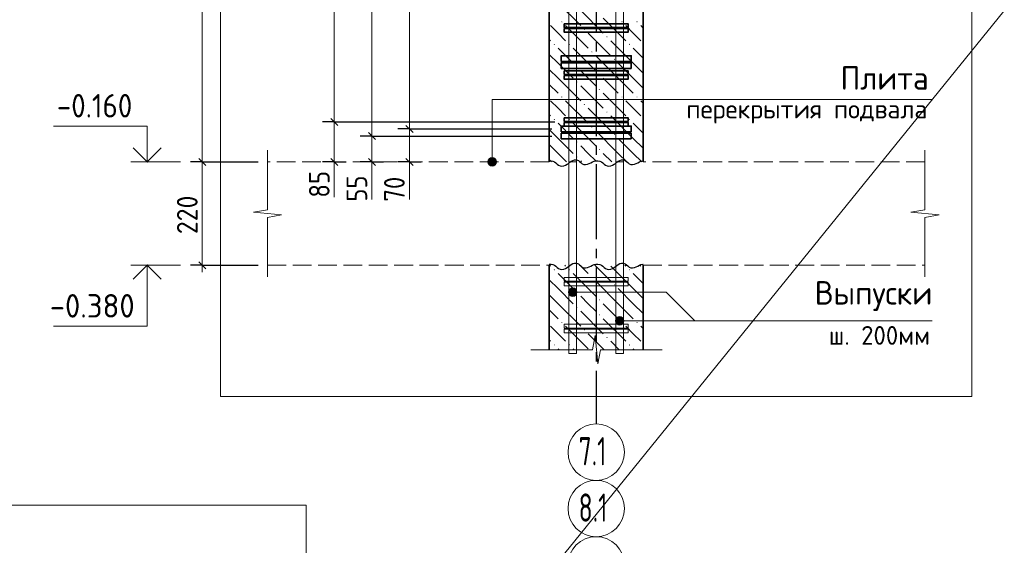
# Model space of a CAD drawing. Header units: millimetres. Extents: x 0 to 59400, y 0 to 42000.
# Tile 18 of 29: x 35460 to 45942, y 14313 to 19909. Entities that reach past the tile are written whole.
import ezdxf

# ---------------------------------------------------------------- set-up
doc = ezdxf.new("R2010")
doc.units = ezdxf.units.MM
doc.linetypes.add('______2', pattern=[270, 200, -70])
doc.linetypes.add('______5', pattern=[1100, 800, -100, 100, -100])
for name, color, linetype, lineweight in [('S1 Продольная арматура', 52, 'Continuous', 25), ('Standard', 7, 'Continuous', 25), ('ЖБ Перекрытие верхний уровень', 7, 'Continuous', 18), ('Позиционная метка диаметр_ шаг', 7, 'Continuous', 13), ('Позиционная метка линия выноска', 7, 'Continuous', 13), ('Примечания', 7, 'Continuous', 13), ('Размерная выноска', 7, 'Continuous', 13), ('Размерная линия_ общее', 7, 'Continuous', 13), ('Стена фоновая арматура У1', 52, 'Continuous', 25), ('Хомут', 52, 'Continuous', 25)]:
    doc.layers.add(name, color=color, linetype=linetype, lineweight=lineweight)
doc.layers.add('ЖБ Пилон', color=7, linetype='______2', lineweight=13, true_color=0xa0a0a0)
doc.layers.add('Оси', color=7, linetype='______5', lineweight=13, true_color=0x656565)
doc.styles.add('ISOCPEUR', font='txt')

msp = doc.modelspace()

# ---------------------------------------------------------------- hatches: boundary and pattern name
at = {"layer": 'ЖБ Пилон', "linetype": 'Continuous', "lineweight": 18, "transparency": 33554687}
for points in [[(41225, 19886), (41232, 19893), (41238, 19886), (41232, 19880)], [(41465, 19806), (41472, 19813), (41478, 19806), (41472, 19800)], [(41865, 19886), (41872, 19893), (41878, 19886), (41872, 19880)], [(42025, 19886), (42032, 19893), (42038, 19886), (42032, 19880)], [(41705, 19726), (41712, 19733), (41718, 19726), (41712, 19720)], [(41145, 19646), (41152, 19653), (41158, 19646), (41152, 19640)], [(41305, 19646), (41312, 19653), (41318, 19646), (41312, 19640)], [(41945, 19646), (41952, 19653), (41958, 19646), (41952, 19640)], [(41545, 19566), (41552, 19573), (41558, 19566), (41552, 19560)], [(41385, 19406), (41392, 19413), (41398, 19406), (41392, 19400)], [(41785, 19486), (41792, 19493), (41798, 19486), (41792, 19480)], [(41625, 19326), (41632, 19333), (41638, 19326), (41632, 19320)], [(41385, 19246), (41392, 19253), (41398, 19246), (41392, 19240)], [(41225, 19086), (41232, 19093), (41238, 19086), (41232, 19080)], [(41625, 19166), (41632, 19173), (41638, 19166), (41632, 19160)], [(41865, 19086), (41872, 19093), (41878, 19086), (41872, 19080)], [(42025, 19086), (42032, 19093), (42038, 19086), (42032, 19080)], [(41465, 19006), (41472, 19013), (41478, 19006), (41472, 19000)], [(41705, 18926), (41712, 18933), (41718, 18926), (41712, 18920)], [(41145, 18846), (41152, 18853), (41158, 18846), (41152, 18840)], [(41305, 18846), (41312, 18853), (41318, 18846), (41312, 18840)], [(41545, 18766), (41552, 18773), (41558, 18766), (41552, 18760)], [(41945, 18846), (41952, 18853), (41958, 18846), (41952, 18840)], [(41785, 18686), (41792, 18693), (41798, 18686), (41792, 18680)], [(41385, 18606), (41392, 18613), (41398, 18606), (41392, 18600)], [(41385, 18446), (41392, 18453), (41398, 18446), (41392, 18440)], [(41625, 18526), (41632, 18533), (41638, 18526), (41632, 18520)], [(41145, 17246), (41152, 17253), (41158, 17246), (41152, 17240)], [(41305, 17246), (41312, 17253), (41318, 17246), (41312, 17240)], [(41945, 17246), (41952, 17253), (41958, 17246), (41952, 17240)], [(41545, 17166), (41552, 17173), (41558, 17166), (41552, 17160)], [(41785, 17086), (41792, 17093), (41798, 17086), (41792, 17080)], [(41385, 17006), (41392, 17013), (41398, 17006), (41392, 17000)], [(41625, 16926), (41632, 16933), (41638, 16926), (41632, 16920)], [(41385, 16846), (41392, 16853), (41398, 16846), (41392, 16840)], [(41625, 16766), (41632, 16773), (41638, 16766), (41632, 16760)], [(41225, 16686), (41232, 16693), (41238, 16686), (41232, 16680)], [(41865, 16686), (41872, 16693), (41878, 16686), (41872, 16680)], [(42025, 16686), (42032, 16693), (42038, 16686), (42032, 16680)], [(41465, 16606), (41472, 16613), (41478, 16606), (41472, 16600)], [(41705, 16526), (41712, 16533), (41718, 16526), (41712, 16520)], [(41145, 16446), (41152, 16453), (41158, 16446), (41152, 16440)], [(41305, 16446), (41312, 16453), (41318, 16446), (41312, 16440)], [(41945, 16446), (41952, 16453), (41958, 16446), (41952, 16440)]]:
    msp.add_hatch(color=7, dxfattribs=at).paths.add_polyline_path(points, flags=16)
at = {"layer": 'Позиционная метка линия выноска', "linetype": 'Continuous', "lineweight": 13, "transparency": 33554687}
for points in [[(40444, 18396), (40534, 18396), (40527, 18418)], [(40444, 18396), (40527, 18418), (40450, 18418)], [(40450, 18373), (40534, 18396), (40444, 18396)], [(40450, 18418), (40527, 18418), (40511, 18435)], [(40450, 18418), (40511, 18435), (40466, 18435)], [(40450, 18373), (40527, 18373), (40534, 18396)], [(40466, 18357), (40527, 18373), (40450, 18373)], [(40466, 18435), (40511, 18435), (40489, 18441)], [(40466, 18357), (40511, 18357), (40527, 18373)], [(40511, 18357), (40466, 18357), (40489, 18351)], [(41309, 16985), (41309, 17030), (41302, 17008)], [(41309, 17030), (41325, 16969), (41325, 17047)], [(41309, 17030), (41309, 16985), (41325, 16969)], [(41325, 17047), (41347, 16963), (41347, 17053)], [(41325, 17047), (41325, 16969), (41347, 16963)], [(41347, 17053), (41347, 16963), (41370, 16969)], [(41347, 17053), (41370, 16969), (41370, 17047)], [(41370, 17047), (41370, 16969), (41386, 16985)], [(41370, 17047), (41386, 16985), (41386, 17030)], [(41386, 17030), (41386, 16985), (41392, 17008)], [(41809, 16680), (41809, 16725), (41802, 16703)], [(41809, 16725), (41825, 16664), (41825, 16741)], [(41809, 16725), (41809, 16680), (41825, 16664)], [(41825, 16741), (41847, 16658), (41847, 16748)], [(41825, 16741), (41825, 16664), (41847, 16658)], [(41847, 16748), (41847, 16658), (41870, 16664)], [(41847, 16748), (41870, 16664), (41870, 16741)], [(41870, 16741), (41870, 16664), (41886, 16680)], [(41870, 16741), (41886, 16680), (41886, 16725)], [(41886, 16725), (41886, 16680), (41892, 16703)]]:
    msp.add_hatch(color=7, dxfattribs=at).paths.add_polyline_path(points)

# ---------------------------------------------------------------- linework, layer by layer
at = {"layer": 'S1 Продольная арматура', "color": 7, "linetype": 'Continuous', "lineweight": 18, "transparency": 33554687}
for points in [[(41807, 18396), (41807, 36921), (38307, 36921), (38307, 37001), (41887, 37001), (41887, 18396), (41807, 18396)], [(41807, 18396), (41807, 36921), (38307, 36921), (38307, 37001), (41887, 37001), (41887, 18396), (41807, 18396)], [(41807, 18396), (41807, 36921), (38307, 36921), (38307, 37001), (41887, 37001), (41887, 18396), (41807, 18396)], [(41807, 18396), (41807, 36921), (38307, 36921), (38307, 37001), (41887, 37001), (41887, 18396), (41807, 18396)], [(41307, 18396), (41307, 37001), (44887, 37001), (44887, 36921), (41387, 36921), (41387, 18396), (41307, 18396)], [(41307, 18396), (41307, 37001), (44887, 37001), (44887, 36921), (41387, 36921), (41387, 18396), (41307, 18396)], [(41307, 18396), (41307, 37001), (44887, 37001), (44887, 36921), (41387, 36921), (41387, 18396), (41307, 18396)], [(41307, 18396), (41307, 37001), (44887, 37001), (44887, 36921), (41387, 36921), (41387, 18396), (41307, 18396)], [(41307, 16356), (41307, 25046), (41387, 25046), (41387, 16356), (41307, 16356)], [(41307, 16356), (41307, 25046), (41387, 25046), (41387, 16356), (41307, 16356)], [(41307, 16356), (41307, 25046), (41387, 25046), (41387, 16356), (41307, 16356)], [(41307, 16356), (41307, 25046), (41387, 25046), (41387, 16356), (41307, 16356)], [(41807, 16356), (41807, 25046), (41887, 25046), (41887, 16356), (41807, 16356)], [(41807, 16356), (41807, 25046), (41887, 25046), (41887, 16356), (41807, 16356)], [(41807, 16356), (41807, 25046), (41887, 25046), (41887, 16356), (41807, 16356)], [(41807, 16356), (41807, 25046), (41887, 25046), (41887, 16356), (41807, 16356)]]:
    msp.add_lwpolyline(points, dxfattribs=at)
at = {"layer": 'Standard', "color": 251, "linetype": 'Continuous', "lineweight": 13, "true_color": 0x656565, "transparency": 33554687}
for p, q in [((39609, 18746), (39609, 20996)), ((39209, 18671), (39209, 20921)), ((39209, 18396), (39209, 18671)), ((39609, 18396), (39609, 18746)), ((39209, 18396), (39209, 18321)), ((39609, 18396), (39609, 18321))]:
    msp.add_line(p, q, dxfattribs=at)
at = {"layer": 'Standard', "color": 251, "linetype": 'Continuous', "lineweight": 25, "true_color": 0x656565, "transparency": 33554687}
for p, q in [((39647, 18708), (39572, 18783)), ((39247, 18633), (39172, 18708)), ((39247, 18358), (39172, 18433)), ((39647, 18358), (39572, 18433))]:
    msp.add_line(p, q, dxfattribs=at)
at = {"layer": 'Standard', "color": 251, "linetype": 'Continuous', "lineweight": -3, "true_color": 0x656565, "transparency": 33554687}
for p, q in [((39209, 18671), (39084, 18671)), ((39209, 18671), (39334, 18671)), ((39609, 18746), (39484, 18746)), ((39609, 18746), (39734, 18746)), ((39209, 18396), (39084, 18396)), ((39209, 18396), (39334, 18396)), ((39209, 18396), (39230, 18396)), ((39609, 18396), (39484, 18396)), ((39609, 18396), (39734, 18396)), ((39609, 18396), (39609, 18396))]:
    msp.add_line(p, q, dxfattribs=at)
at = {"layer": 'Standard', "color": 7, "linetype": 'Continuous', "lineweight": 13, "transparency": 33554687}
for p, q in [((37173, 18396), (36643, 18396)), ((37173, 17296), (36643, 17296))]:
    msp.add_line(p, q, dxfattribs=at)
at = {"layer": 'Standard', "color": 254, "linetype": 'Continuous', "lineweight": 13, "true_color": 0xc4c4ff, "transparency": 33554687}
for points in [[(37597, 15896), (45597, 15896), (45597, 39546), (37597, 39546), (37597, 15896)], [(58900, 20484), (51307, 26633), (40856, 13727), (53762, 3276)], [(31993, 2518), (38509, 2518), (38509, 14741), (31993, 14741), (31993, 2518)]]:
    msp.add_lwpolyline(points, dxfattribs=at)
at = {"layer": 'Standard', "color": 7, "linetype": 'Continuous', "lineweight": 13, "transparency": 33554687}
for points in [[(36818, 18396), (36818, 18776), (35818, 18776)], [(36818, 17296), (36818, 16646), (35818, 16646)]]:
    msp.add_lwpolyline(points, dxfattribs=at)
at = {"layer": 'Standard', "color": 251, "linetype": 'Continuous', "lineweight": -3, "true_color": 0x656565, "transparency": 33554687}
for points in [[(39209, 18671), (39432, 18671), (39432, 18671), (41125, 18671)], [(39609, 18746), (39843, 18746), (39843, 18746), (41125, 18746)]]:
    msp.add_lwpolyline(points, dxfattribs=at)
at = {"layer": 'Standard', "color": 7, "linetype": 'Continuous', "lineweight": 35, "transparency": 33554687}
for points in [[(36966, 18544), (36818, 18396), (36669, 18544)], [(36966, 17147), (36818, 17296), (36669, 17147)]]:
    msp.add_lwpolyline(points, dxfattribs=at)
at = {"layer": 'ЖБ Перекрытие верхний уровень', "color": 7, "linetype": '______2', "lineweight": 18, "transparency": 33554687}
for p, q in [((41097, 18396), (38097, 18396)), ((45097, 18396), (42097, 18396)), ((38097, 17296), (41097, 17296)), ((42097, 17296), (45097, 17296))]:
    msp.add_line(p, q, dxfattribs=at)
at = {"layer": 'ЖБ Пилон', "color": 7, "linetype": 'Continuous', "lineweight": 35, "transparency": 33554687}
for p, q in [((41097, 36196), (41097, 18396)), ((42097, 18396), (42097, 36196)), ((41097, 17296), (41097, 16396)), ((42097, 16396), (42097, 17296))]:
    msp.add_line(p, q, dxfattribs=at)
at = {"layer": 'ЖБ Пилон', "color": 9, "linetype": 'Continuous', "lineweight": 18, "true_color": 0xc7c7c7, "transparency": 33554687}
for p, q in [((41192, 20086), (41432, 19846)), ((41432, 20006), (41672, 19766)), ((41672, 19926), (41912, 19686)), ((41192, 19766), (41112, 19846)), ((41272, 19846), (41512, 19606)), ((41992, 19766), (41912, 19846)), ((42072, 19846), (42097, 19820)), ((41272, 19686), (41192, 19766)), ((41512, 19766), (41752, 19526)), ((42072, 19686), (41992, 19766)), ((41097, 19700), (41112, 19686)), ((41192, 19606), (41352, 19446)), ((41352, 19606), (41592, 19366)), ((41992, 19446), (41752, 19686)), ((41992, 19606), (42097, 19500)), ((41192, 19446), (41097, 19540)), ((41832, 19286), (41592, 19526)), ((41192, 19446), (41352, 19286)), ((41832, 19446), (41992, 19286)), ((41992, 19446), (42097, 19340)), ((41097, 19380), (41192, 19286)), ((41512, 19286), (41432, 19366)), ((41097, 19220), (41192, 19126)), ((41192, 19286), (41432, 19046)), ((41432, 19206), (41672, 18966)), ((41592, 19206), (41512, 19286)), ((41672, 19286), (41832, 19126)), ((41832, 19286), (41992, 19126)), ((41992, 19286), (42097, 19180)), ((41672, 19126), (41912, 18886)), ((41192, 18966), (41112, 19046)), ((41272, 19046), (41512, 18806)), ((41992, 18966), (41912, 19046)), ((42072, 19046), (42097, 19020)), ((41097, 18900), (41112, 18886)), ((41272, 18886), (41192, 18966)), ((41512, 18966), (41752, 18726)), ((41992, 18646), (41752, 18886)), ((42072, 18886), (41992, 18966)), ((41192, 18806), (41352, 18646)), ((41352, 18806), (41592, 18566)), ((41992, 18806), (42097, 18700)), ((41192, 18646), (41097, 18740)), ((41832, 18486), (41592, 18726)), ((41097, 18580), (41192, 18486)), ((41192, 18646), (41352, 18486)), ((41512, 18486), (41432, 18566)), ((41832, 18646), (41992, 18486)), ((41992, 18646), (42097, 18540)), ((41192, 18486), (41282, 18396)), ((41592, 18406), (41512, 18486)), ((41672, 18486), (41762, 18396)), ((41832, 18486), (41922, 18396)), ((41992, 18486), (42082, 18396)), ((41097, 18420), (41122, 18396)), ((41432, 18406), (41442, 18396)), ((41102, 17296), (41112, 17286)), ((41272, 17286), (41262, 17296)), ((41422, 17296), (41512, 17206)), ((41582, 17296), (41752, 17126)), ((41902, 17296), (41912, 17286)), ((42072, 17286), (42062, 17296)), ((41192, 17206), (41352, 17046)), ((41352, 17206), (41592, 16966)), ((41992, 17046), (41752, 17286)), ((41992, 17206), (42097, 17100)), ((41192, 17046), (41097, 17140)), ((41832, 16886), (41592, 17126)), ((41192, 17046), (41352, 16886)), ((41832, 17046), (41992, 16886)), ((41992, 17046), (42097, 16940)), ((41097, 16980), (41192, 16886)), ((41192, 16886), (41432, 16646)), ((41512, 16886), (41432, 16966)), ((41592, 16806), (41512, 16886)), ((41672, 16886), (41832, 16726)), ((41832, 16886), (41992, 16726)), ((41992, 16886), (42097, 16780)), ((41097, 16820), (41192, 16726)), ((41432, 16806), (41672, 16566)), ((41672, 16726), (41912, 16486)), ((41192, 16566), (41112, 16646)), ((41272, 16486), (41192, 16566)), ((41272, 16646), (41512, 16406)), ((41512, 16566), (41682, 16396)), ((41992, 16566), (41912, 16646)), ((42072, 16486), (41992, 16566)), ((42072, 16646), (42097, 16620)), ((41097, 16500), (41112, 16486)), ((41842, 16396), (41752, 16486)), ((41192, 16406), (41202, 16396)), ((41352, 16406), (41362, 16396)), ((41992, 16406), (42002, 16396))]:
    msp.add_line(p, q, dxfattribs=at)
at = {"layer": 'Оси', "color": 8, "linetype": '______5', "lineweight": -3, "transparency": 33554687}
msp.add_line((41597, 26071), (41597, 15605), dxfattribs=at)
at = {"layer": 'Оси', "color": 7, "linetype": 'Continuous', "lineweight": 13, "transparency": 33554687}
for centre in [(41597, 15305), (41597, 14705), (41597, 14105)]:
    msp.add_circle(centre, 300, dxfattribs=at)
at = {"layer": 'Позиционная метка линия выноска', "color": 7, "linetype": 'Continuous', "lineweight": 13, "transparency": 33554687}
for p, q in [((40444, 18396), (40444, 18396)), ((40489, 18441), (40489, 18441)), ((40489, 18351), (40489, 18351)), ((40534, 18396), (40534, 18396)), ((41302, 17008), (41302, 17008)), ((41347, 17053), (41347, 17053)), ((41392, 17008), (41392, 17008)), ((41347, 16963), (41347, 16963)), ((41802, 16703), (41802, 16703)), ((41847, 16748), (41847, 16748)), ((41892, 16703), (41892, 16703)), ((41847, 16658), (41847, 16658))]:
    msp.add_line(p, q, dxfattribs=at)
for points in [[(40489, 18396), (40489, 19059), (45173, 19059)], [(41347, 17008), (42342, 17008), (42647, 16703)], [(41847, 16703), (42389, 16703), (45173, 16703)]]:
    msp.add_lwpolyline(points, dxfattribs=at)
for centre in [(40489, 18396), (41347, 17008), (41847, 16703)]:
    msp.add_circle(centre, 45, dxfattribs=at)
at = {"layer": 'Примечания', "color": 7, "linetype": 'Continuous', "lineweight": 13, "transparency": 33554687}
for p, q in [((38097, 18521), (38097, 17886)), ((45097, 18521), (45097, 17886)), ((38809, 18396), (38809, 18021)), ((38097, 17886), (37947, 17859)), ((37947, 17859), (38247, 17832)), ((38247, 17832), (38097, 17805)), ((45097, 17886), (44947, 17859)), ((44947, 17859), (45247, 17832)), ((45247, 17832), (45097, 17805)), ((38097, 17805), (38097, 17171)), ((45097, 17805), (45097, 17171)), ((38097, 17171), (38097, 17171)), ((45097, 17171), (45097, 17171)), ((41558, 16396), (41586, 16546)), ((41586, 16546), (41614, 16246)), ((40900, 16396), (41558, 16396)), ((41614, 16246), (41642, 16396)), ((41642, 16396), (42300, 16396)), ((42300, 16396), (42300, 16396))]:
    msp.add_line(p, q, dxfattribs=at)
at = {"layer": 'Примечания', "color": 7, "linetype": 'Continuous', "lineweight": 25, "transparency": 33554687}
for p, q in [((42097, 18405), (42097, 18405)), ((42097, 17305), (42097, 17305))]:
    msp.add_line(p, q, dxfattribs=at)
for points in [[(41097, 18405), (41116, 18405), (41136, 18402), (41154, 18395), (41168, 18384), (41181, 18371), (41195, 18361), (41214, 18354), (41233, 18350), (41253, 18354), (41271, 18362), (41288, 18370), (41303, 18380), (41317, 18392), (41331, 18403), (41348, 18412), (41367, 18417), (41387, 18416), (41407, 18411), (41421, 18400), (41434, 18388), (41448, 18376), (41465, 18368), (41485, 18366), (41505, 18371), (41522, 18378), (41539, 18387), (41557, 18395), (41574, 18403), (41593, 18407), (41597, 18407)], [(41597, 18405), (41616, 18405), (41636, 18402), (41654, 18395), (41668, 18384), (41681, 18371), (41695, 18361), (41714, 18354), (41733, 18350), (41753, 18354), (41771, 18362), (41788, 18370), (41803, 18380), (41817, 18392), (41831, 18403), (41848, 18412), (41867, 18417), (41887, 18416), (41907, 18411), (41921, 18400), (41934, 18388), (41948, 18376), (41965, 18368), (41985, 18366), (42005, 18371), (42022, 18378), (42039, 18387), (42057, 18395), (42074, 18403), (42093, 18407), (42097, 18407)], [(41097, 17305), (41116, 17305), (41136, 17302), (41154, 17295), (41168, 17284), (41181, 17271), (41195, 17261), (41214, 17254), (41233, 17250), (41253, 17254), (41271, 17262), (41288, 17270), (41303, 17280), (41317, 17292), (41331, 17303), (41348, 17312), (41367, 17317), (41387, 17316), (41407, 17311), (41421, 17300), (41434, 17288), (41448, 17276), (41465, 17268), (41485, 17266), (41505, 17271), (41522, 17278), (41539, 17287), (41557, 17295), (41574, 17303), (41593, 17307), (41597, 17307)], [(41597, 17305), (41616, 17305), (41636, 17302), (41654, 17295), (41668, 17284), (41681, 17271), (41695, 17261), (41714, 17254), (41733, 17250), (41753, 17254), (41771, 17262), (41788, 17270), (41803, 17280), (41817, 17292), (41831, 17303), (41848, 17312), (41867, 17317), (41887, 17316), (41907, 17311), (41921, 17300), (41934, 17288), (41948, 17276), (41965, 17268), (41985, 17266), (42005, 17271), (42022, 17278), (42039, 17287), (42057, 17295), (42074, 17303), (42093, 17307), (42097, 17307)]]:
    msp.add_lwpolyline(points, dxfattribs=at)
at = {"layer": 'Размерная выноска', "color": 251, "linetype": 'Continuous', "lineweight": 13, "true_color": 0x656565, "transparency": 33554687}
for p, q in [((39209, 17996), (39209, 18396)), ((39609, 17996), (39609, 18396))]:
    msp.add_line(p, q, dxfattribs=at)
at = {"layer": 'Размерная линия_ общее', "color": 7, "linetype": 'Continuous', "lineweight": 13, "transparency": 33554687}
for p, q in [((37404, 36196), (37404, 18396)), ((38809, 18821), (38809, 24821)), ((38809, 18396), (38809, 18821)), ((37404, 18396), (37404, 17296)), ((38809, 18396), (38809, 18321)), ((37404, 17296), (37404, 17221))]:
    msp.add_line(p, q, dxfattribs=at)
at = {"layer": 'Размерная линия_ общее', "color": 253, "linetype": 'Continuous', "lineweight": -3, "true_color": 0xa0a0a0, "transparency": 33554687}
for p, q in [((38809, 18821), (38684, 18821)), ((38809, 18821), (38934, 18821)), ((37404, 18396), (37279, 18396)), ((37404, 18396), (37529, 18396)), ((37404, 18396), (37997, 18396)), ((38809, 18396), (38684, 18396)), ((38809, 18396), (38934, 18396)), ((38809, 18396), (38809, 18396)), ((37404, 17296), (37279, 17296)), ((37404, 17296), (37529, 17296)), ((37404, 17296), (37997, 17296))]:
    msp.add_line(p, q, dxfattribs=at)
at = {"layer": 'Размерная линия_ общее', "color": 7, "linetype": 'Continuous', "lineweight": 25, "transparency": 33554687}
for p, q in [((38847, 18783), (38772, 18858)), ((37366, 18433), (37441, 18358)), ((38847, 18358), (38772, 18433)), ((37366, 17333), (37441, 17258))]:
    msp.add_line(p, q, dxfattribs=at)
at = {"layer": 'Размерная линия_ общее', "color": 253, "linetype": 'Continuous', "lineweight": -3, "true_color": 0xa0a0a0, "transparency": 33554687}
msp.add_lwpolyline([(38809, 18821), (39082, 18821), (39082, 18821), (41157, 18821)], dxfattribs=at)
at = {"layer": 'Стена фоновая арматура У1', "color": 7, "linetype": 'Continuous', "lineweight": 35, "transparency": 33554687}
for points in [[(41970, 19466), (41225, 19466), (41225, 19526), (41970, 19526), (41970, 19466)], [(41970, 19391), (41225, 19391), (41225, 19451), (41970, 19451), (41970, 19391)], [(41970, 18716), (41225, 18716), (41225, 18776), (41970, 18776), (41970, 18716)], [(41970, 18641), (41225, 18641), (41225, 18701), (41970, 18701), (41970, 18641)]]:
    msp.add_lwpolyline(points, dxfattribs=at)
at = {"layer": 'Хомут', "color": 7, "linetype": 'Continuous', "lineweight": 35, "transparency": 33554687}
for points in [[(41257, 19866), (41937, 19866), (41937, 19826), (41257, 19826), (41257, 19866)], [(41257, 19816), (41937, 19816), (41937, 19776), (41257, 19776), (41257, 19816)], [(41257, 19366), (41937, 19366), (41937, 19326), (41257, 19326), (41257, 19366)], [(41257, 19316), (41937, 19316), (41937, 19276), (41257, 19276), (41257, 19316)], [(41257, 18866), (41937, 18866), (41937, 18826), (41257, 18826), (41257, 18866)], [(41257, 18816), (41937, 18816), (41937, 18776), (41257, 18776), (41257, 18816)]]:
    msp.add_lwpolyline(points, dxfattribs=at)
at = {"layer": 'Хомут', "color": 36, "linetype": 'Continuous', "lineweight": 13, "true_color": 0x6e3c1e, "transparency": 33554687}
for points in [[(41257, 17166), (41937, 17166), (41937, 17126), (41257, 17126), (41257, 17166)], [(41257, 17116), (41937, 17116), (41937, 17076), (41257, 17076), (41257, 17116)], [(41257, 16666), (41937, 16666), (41937, 16626), (41257, 16626), (41257, 16666)], [(41257, 16616), (41937, 16616), (41937, 16576), (41257, 16576), (41257, 16616)]]:
    msp.add_lwpolyline(points, dxfattribs=at)

# ---------------------------------------------------------------- texts
at = {"layer": 'Standard', "color": 7, "linetype": 'Continuous', "lineweight": 25, "transparency": 33554687, "char_height": 250, "attachment_point": 7, "style": 'ISOCPEUR'}
for s, insert, width in [('\\W0.90;-0.160', (35855, 18868), 1011.77), ('\\W0.95;-0.380', (35780, 16738), 1067.86)]:
    msp.add_mtext(s, dxfattribs=dict(at, insert=insert, width=width))
at = {"layer": 'Standard', "color": 251, "linetype": 'Continuous', "lineweight": 25, "true_color": 0x656565, "transparency": 33554687, "char_height": 220, "width": 403.92, "attachment_point": 7, "rotation": 90, "style": 'ISOCPEUR'}
for s, insert in [('\\W0.87;55', (39159, 17972)), ('\\W0.87;70', (39559, 17972))]:
    msp.add_mtext(s, dxfattribs=dict(at, insert=insert))
at = {"layer": 'Оси', "color": 7, "linetype": 'Continuous', "lineweight": 25, "transparency": 33554687, "char_height": 300, "width": 473.39, "attachment_point": 7, "style": 'ISOCPEUR'}
for s, insert in [('\\W0.66;7.1', (41410, 15165)), ('\\W0.66;8.1', (41410, 14565))]:
    msp.add_mtext(s, dxfattribs=dict(at, insert=insert))
at = {"layer": 'Позиционная метка диаметр_ шаг', "color": 7, "linetype": 'Continuous', "lineweight": 25, "transparency": 33554687, "attachment_point": 7, "style": 'ISOCPEUR'}
for s, insert, char_height, width in [('\\W0.95;Плита', (44198, 19164), 250, 1093.33), ('\\W0.98;перекрытия подвала', (42557, 18804), 200, 2696.75), ('\\W0.96;Выпуски', (43923, 16808), 250, 1369.42), ('\\W0.96;ш. 200мм', (44073, 16448), 200, 1195.88)]:
    msp.add_mtext(s, dxfattribs=dict(at, insert=insert, char_height=char_height, width=width))
at = {"layer": 'Размерная линия_ общее', "color": 7, "linetype": 'Continuous', "lineweight": 25, "transparency": 33554687, "char_height": 220, "attachment_point": 7, "rotation": 90, "style": 'ISOCPEUR'}
for s, insert, width in [('\\W0.87;85', (38759, 18015), 403.92), ('\\W0.91;220', (37354, 17626), 561.98)]:
    msp.add_mtext(s, dxfattribs=dict(at, insert=insert, width=width))

doc.saveas('drawing.dxf')
